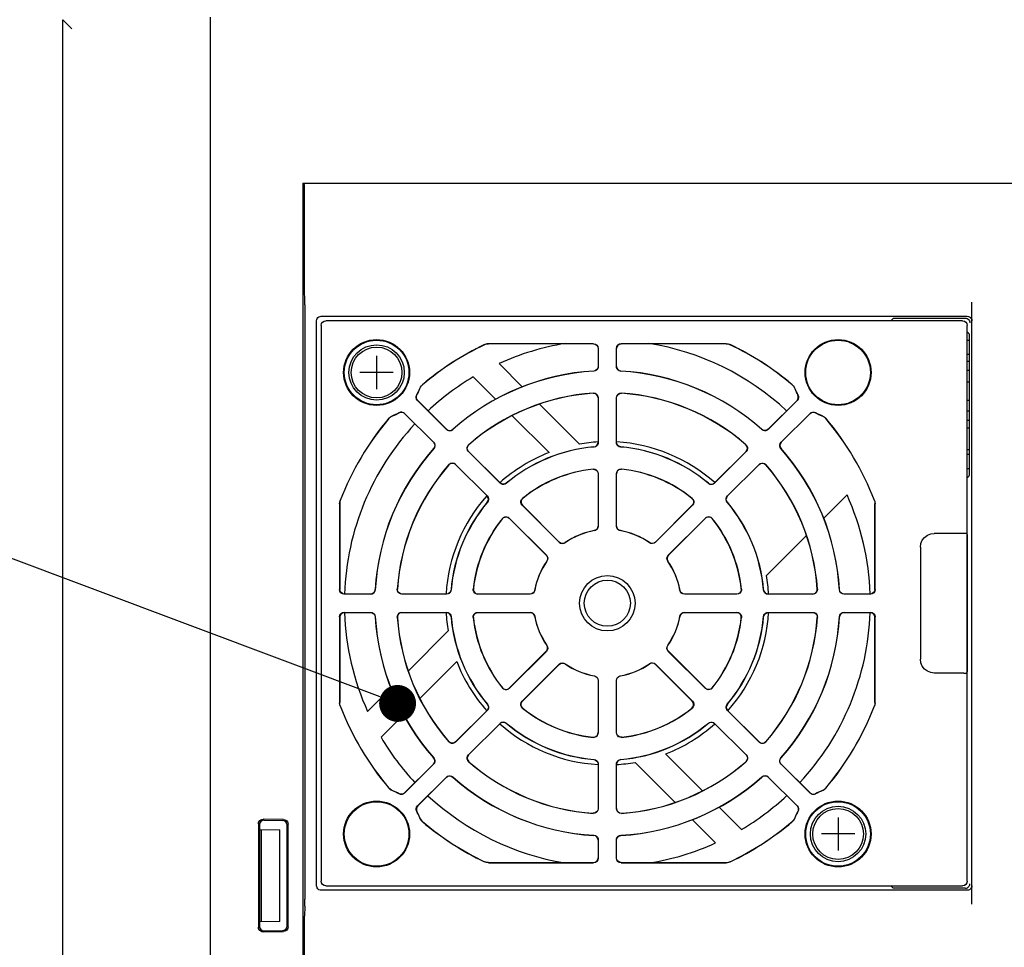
# Model space of a CAD drawing. Extents: x 0 to 1680, y 0 to 1188.
# Tile 30 of 31: x 1258 to 1365, y 1002 to 1103. Entities that reach past the tile are written whole.
import ezdxf

# ---------------------------------------------------------------- set-up
doc = ezdxf.new("R2010")
doc.units = 0
doc.header["$LTSCALE"] = 92.4
doc.layers.get('0').update_dxf_attribs({"linetype": 'CONTINUOUS'})
for name, color, linetype in [('ALL_AXIS', 7, 'CONTINUOUS'), ('ALL_CURVE', 7, 'CONTINUOUS'), ('ALL_FEATURES', 7, 'CONTINUOUS'), ('ALL_NOTE', 7, 'CONTINUOUS')]:
    doc.layers.add(name, color=color, linetype=linetype)

msp = doc.modelspace()

# ---------------------------------------------------------------- linework, layer by layer
at = {"color": 7, "linetype": 'CONTINUOUS'}
for p, q in [((1361.256, 1056.128), (1361, 1056.128)), ((1361.256, 1055.6), (1361, 1055.6))]:
    msp.add_line(p, q, dxfattribs=at)
at = {"layer": 'ALL_AXIS', "color": 7, "linetype": 'CONTINUOUS'}
for centre, radius in [((1297, 1064.5), 3), ((1297, 1064.5), 2.75), ((1347, 1014.5), 3), ((1347, 1014.5), 2.75)]:
    msp.add_circle(centre, radius, dxfattribs=at)
at = {"layer": 'ALL_CURVE', "color": 40, "linetype": 'CONTINUOUS'}
for p, q in [((1297, 1066.3), (1297, 1062.7)), ((1298.8, 1064.5), (1295.2, 1064.5)), ((1347, 1016.3), (1347, 1012.7)), ((1348.8, 1014.5), (1345.2, 1014.5))]:
    msp.add_line(p, q, dxfattribs=at)
at = {"layer": 'ALL_FEATURES', "color": 7, "linetype": 'CONTINUOUS'}
for p, q in [((1263, 990.2), (1263, 1102.721)), ((1263.551, 1102.163), (1263.983, 1101.738)), ((1279, 935.5), (1279, 1103.01)), ((1289, 1085), (1289, 955)), ((1289, 1085), (1289.178, 1084.822)), ((1289, 1085), (1397.5, 1085)), ((1289.195, 1083.822), (1289.194, 1084.251)), ((1289.196, 1073.886), (1289.195, 1083.822)), ((1289.199, 1073.396), (1289.196, 1073.886)), ((1289.214, 1072.304), (1289.199, 1073.396)), ((1289.217, 1071.814), (1289.214, 1072.304)), ((1289.217, 1071.814), (1289.217, 1007.447)), ((1361.5, 1006.9), (1361.5, 1072.1)), ((1290.5, 1008.9), (1290.5, 1070.1)), ((1291, 1070.6), (1361, 1070.6)), ((1360.5, 1070.1), (1291.5, 1070.1)), ((1352.983, 1070.366), (1352.717, 1070.1)), ((1353.553, 1070.381), (1353.983, 1070.383)), ((1353.983, 1070.383), (1360.783, 1070.383)), ((1291, 1069.6), (1291, 1009.4)), ((1361, 1009.4), (1361, 1069.6)), ((1361, 1068), (1361.256, 1068)), ((1361.256, 1053.556), (1361.256, 1068.444)), ((1320.514, 1067.614), (1309.129, 1067.614)), ((1320.5, 1067.6), (1309.132, 1067.6)), ((1321, 1067.1), (1321, 1065.156)), ((1321.014, 1067.114), (1321.014, 1065.143)), ((1322.986, 1065.143), (1322.986, 1067.114)), ((1323, 1065.156), (1323, 1067.1)), ((1334.871, 1067.614), (1323.486, 1067.614)), ((1334.868, 1067.6), (1323.5, 1067.6)), ((1361, 1066.5), (1361.256, 1066.5)), ((1310.268, 1065.473), (1312.825, 1062.915)), ((1361.256, 1065.7), (1361, 1065.7)), ((1309.931, 1061.567), (1307.476, 1064.022)), ((1361.256, 1064.7), (1361, 1064.7)), ((1361, 1063.5), (1361.256, 1063.5)), ((1321, 1061.75), (1321, 1056.936)), ((1321.014, 1061.765), (1321.014, 1056.923)), ((1322.986, 1056.923), (1322.986, 1061.765)), ((1323, 1056.936), (1323, 1061.75)), ((1304.565, 1058.33), (1301.431, 1061.463)), ((1304.565, 1058.349), (1301.449, 1061.465)), ((1314.656, 1061.085), (1319, 1056.741)), ((1342.551, 1061.465), (1339.435, 1058.349)), ((1342.569, 1061.463), (1339.435, 1058.33)), ((1361, 1061.5), (1361.256, 1061.5)), ((1300.035, 1060.051), (1303.151, 1056.935)), ((1300.037, 1060.069), (1303.17, 1056.935)), ((1315.68, 1055.819), (1311.684, 1059.814)), ((1340.83, 1056.935), (1343.963, 1060.069)), ((1340.849, 1056.935), (1343.965, 1060.051)), ((1361.256, 1060.3), (1361, 1060.3)), ((1361.256, 1059.3), (1361, 1059.3)), ((1361, 1058.5), (1361.256, 1058.5)), ((1310.378, 1052.517), (1306.954, 1055.941)), ((1310.378, 1052.536), (1306.974, 1055.94)), ((1337.046, 1055.941), (1333.622, 1052.517)), ((1337.026, 1055.94), (1333.622, 1052.536)), ((1305.559, 1054.546), (1308.983, 1051.122)), ((1305.56, 1054.526), (1308.964, 1051.122)), ((1335.017, 1051.122), (1338.441, 1054.546)), ((1335.036, 1051.122), (1338.44, 1054.526)), ((1361, 1054.1), (1361.256, 1054.1)), ((1321, 1053.52), (1321, 1047.867)), ((1321.014, 1053.536), (1321.014, 1047.855)), ((1322.986, 1047.855), (1322.986, 1053.536)), ((1323, 1047.867), (1323, 1053.52)), ((1347.973, 1051.232), (1345.415, 1048.675)), ((1292.986, 1050.273), (1292.986, 1040.986)), ((1293, 1050.27), (1293, 1041)), ((1316.789, 1046.105), (1312.773, 1050.122)), ((1316.791, 1046.123), (1312.793, 1050.121)), ((1331.207, 1050.121), (1327.209, 1046.123)), ((1331.227, 1050.122), (1327.211, 1046.105)), ((1351, 1041), (1351, 1050.27)), ((1351.014, 1040.986), (1351.014, 1050.273)), ((1311.378, 1048.727), (1315.395, 1044.711)), ((1328.605, 1044.711), (1332.622, 1048.727)), ((1311.379, 1048.707), (1315.377, 1044.709)), ((1328.623, 1044.709), (1332.621, 1048.707)), ((1343.585, 1046.844), (1339.241, 1042.5)), ((1360.921, 1047.061), (1360.965, 1047.017)), ((1355.93, 1045.57), (1355.93, 1033.43)), ((1360.98, 1046.567), (1360.982, 1046.21)), ((1360.982, 1046.21), (1360.983, 1032.983)), ((1296.357, 1040.486), (1293.486, 1040.486)), ((1296.344, 1040.5), (1293.5, 1040.5)), ((1304.577, 1040.486), (1299.735, 1040.486)), ((1304.564, 1040.5), (1299.75, 1040.5)), ((1313.645, 1040.486), (1307.964, 1040.486)), ((1313.633, 1040.5), (1307.98, 1040.5)), ((1336.036, 1040.486), (1330.355, 1040.486)), ((1336.02, 1040.5), (1330.367, 1040.5)), ((1344.265, 1040.486), (1339.423, 1040.486)), ((1344.25, 1040.5), (1339.436, 1040.5)), ((1350.514, 1040.486), (1347.643, 1040.486)), ((1350.5, 1040.5), (1347.656, 1040.5)), ((1293.486, 1038.514), (1296.357, 1038.514)), ((1293.5, 1038.5), (1296.344, 1038.5)), ((1299.735, 1038.514), (1304.577, 1038.514)), ((1299.75, 1038.5), (1304.564, 1038.5)), ((1307.964, 1038.514), (1313.645, 1038.514)), ((1307.98, 1038.5), (1313.633, 1038.5)), ((1330.355, 1038.514), (1336.036, 1038.514)), ((1330.367, 1038.5), (1336.02, 1038.5)), ((1339.423, 1038.514), (1344.265, 1038.514)), ((1339.436, 1038.5), (1344.25, 1038.5)), ((1347.643, 1038.514), (1350.514, 1038.514)), ((1347.656, 1038.5), (1350.5, 1038.5)), ((1292.986, 1038.014), (1292.986, 1028.727)), ((1293, 1038), (1293, 1028.73)), ((1351, 1028.73), (1351, 1038)), ((1351.014, 1028.727), (1351.014, 1038.014)), ((1300.415, 1032.156), (1304.759, 1036.5)), ((1315.395, 1034.289), (1311.378, 1030.273)), ((1315.377, 1034.291), (1311.379, 1030.293)), ((1332.622, 1030.273), (1328.605, 1034.289)), ((1332.621, 1030.293), (1328.623, 1034.291)), ((1305.681, 1033.18), (1301.686, 1029.184)), ((1312.773, 1028.878), (1316.789, 1032.895)), ((1312.793, 1028.879), (1316.791, 1032.877)), ((1327.209, 1032.877), (1331.207, 1028.879)), ((1327.211, 1032.895), (1331.227, 1028.878)), ((1360.611, 1031.931), (1357.43, 1031.93)), ((1360.921, 1031.939), (1360.965, 1031.983)), ((1321, 1031.133), (1321, 1025.48)), ((1321.014, 1031.145), (1321.014, 1025.464)), ((1322.986, 1025.464), (1322.986, 1031.145)), ((1323, 1025.48), (1323, 1031.133)), ((1296.027, 1027.768), (1298.585, 1030.325)), ((1299.933, 1027.431), (1297.478, 1024.977)), ((1308.983, 1027.878), (1305.559, 1024.454)), ((1308.964, 1027.878), (1305.56, 1024.474)), ((1338.441, 1024.454), (1335.017, 1027.878)), ((1338.44, 1024.474), (1335.036, 1027.878)), ((1306.954, 1023.059), (1310.378, 1026.483)), ((1306.974, 1023.06), (1310.378, 1026.464)), ((1333.622, 1026.483), (1337.046, 1023.059)), ((1333.622, 1026.464), (1337.026, 1023.06)), ((1328.32, 1023.181), (1332.316, 1019.186)), ((1303.151, 1022.065), (1300.035, 1018.949)), ((1303.17, 1022.065), (1300.037, 1018.931)), ((1321, 1022.064), (1321, 1017.25)), ((1321.014, 1022.077), (1321.014, 1017.235)), ((1322.986, 1017.235), (1322.986, 1022.077)), ((1323, 1017.25), (1323, 1022.064)), ((1329.344, 1017.915), (1325, 1022.259)), ((1343.963, 1018.931), (1340.83, 1022.065)), ((1343.965, 1018.949), (1340.849, 1022.065)), ((1301.431, 1017.537), (1304.565, 1020.67)), ((1301.449, 1017.535), (1304.565, 1020.651)), ((1339.435, 1020.67), (1342.569, 1017.537)), ((1339.435, 1020.651), (1342.551, 1017.535)), ((1334.069, 1017.433), (1336.524, 1014.978)), ((1286.919, 1016.063), (1284.701, 1016.099)), ((1284.807, 1015.991), (1286.811, 1015.956)), ((1333.732, 1013.527), (1331.175, 1016.085)), ((1284.195, 1015.601), (1284.195, 1004.399)), ((1284.3, 1015.494), (1284.3, 1004.506)), ((1284.3, 1015.003), (1286.5, 1014.965)), ((1284.5, 1015), (1284.5, 1005)), ((1286.5, 1005.035), (1286.5, 1014.965)), ((1287.3, 1004.544), (1287.3, 1015.456)), ((1287.41, 1004.435), (1287.41, 1015.565)), ((1321, 1013.844), (1321, 1011.9)), ((1321.014, 1013.857), (1321.014, 1011.886)), ((1322.986, 1011.886), (1322.986, 1013.857)), ((1323, 1011.9), (1323, 1013.844)), ((1309.132, 1011.4), (1320.5, 1011.4)), ((1323.5, 1011.4), (1334.868, 1011.4)), ((1309.129, 1011.386), (1320.514, 1011.386)), ((1323.486, 1011.386), (1334.871, 1011.386)), ((1361, 1008.4), (1291, 1008.4)), ((1291.5, 1008.9), (1360.5, 1008.9)), ((1352.983, 1008.634), (1352.717, 1008.9)), ((1289.214, 1006.696), (1289.199, 1005.604)), ((1286.5, 1005.035), (1284.3, 1004.997)), ((1289.196, 1005.114), (1289.199, 1005.604)), ((1284.701, 1003.901), (1286.919, 1003.937)), ((1284.807, 1004.009), (1286.809, 1004.044))]:
    msp.add_line(p, q, dxfattribs=at)
for points in [[(1263, 1102.721), (1263.024, 1102.694), (1263.086, 1102.629), (1263.178, 1102.536), (1263.289, 1102.424), (1263.551, 1102.163)], [(1289.194, 1084.251), (1289.192, 1084.44), (1289.189, 1084.597), (1289.186, 1084.717), (1289.182, 1084.793), (1289.178, 1084.822)], [(1290.5, 1070.1), (1290.517, 1070.229), (1290.567, 1070.35), (1290.646, 1070.454), (1290.75, 1070.533), (1290.871, 1070.583), (1291, 1070.6)], [(1291, 1069.6), (1291.038, 1069.791), (1291.146, 1069.954), (1291.309, 1070.062), (1291.5, 1070.1)], [(1352.983, 1070.366), (1353.011, 1070.369), (1353.087, 1070.373), (1353.207, 1070.376), (1353.365, 1070.379), (1353.553, 1070.381)], [(1360.5, 1070.1), (1360.691, 1070.062), (1360.854, 1069.954), (1360.962, 1069.791), (1361, 1069.6)], [(1360.783, 1070.383), (1360.89, 1070.371), (1360.993, 1070.337), (1361.09, 1070.28), (1361.176, 1070.199), (1361.242, 1070.096), (1361.283, 1069.973)], [(1361, 1070.6), (1361.129, 1070.583), (1361.25, 1070.533), (1361.354, 1070.454), (1361.433, 1070.35), (1361.483, 1070.229), (1361.5, 1070.1)], [(1361.283, 1069.973), (1361.287, 1069.946), (1361.29, 1069.919), (1361.291, 1069.891)], [(1361.256, 1068.444), (1361.239, 1068.573), (1361.189, 1068.694), (1361.11, 1068.797), (1361.006, 1068.877), (1361, 1068.879)], [(1308.7, 1067.517), (1308.909, 1067.589), (1309.129, 1067.614)], [(1309.132, 1067.6), (1308.985, 1067.589), (1308.841, 1067.557), (1308.703, 1067.503)], [(1320.5, 1067.6), (1320.691, 1067.562), (1320.854, 1067.454), (1320.962, 1067.291), (1321, 1067.1)], [(1320.514, 1067.614), (1320.705, 1067.576), (1320.868, 1067.468), (1320.976, 1067.305), (1321.014, 1067.114)], [(1322.986, 1067.114), (1323.024, 1067.305), (1323.132, 1067.468), (1323.295, 1067.576), (1323.486, 1067.614)], [(1323.5, 1067.6), (1323.309, 1067.562), (1323.146, 1067.454), (1323.038, 1067.291), (1323, 1067.1)], [(1334.868, 1067.6), (1335.015, 1067.589), (1335.159, 1067.557), (1335.297, 1067.503)], [(1334.871, 1067.614), (1335.091, 1067.59), (1335.3, 1067.517)], [(1321, 1065.156), (1320.965, 1064.972), (1320.864, 1064.813), (1320.711, 1064.703), (1320.529, 1064.657)], [(1321.014, 1065.143), (1320.991, 1064.994), (1320.925, 1064.858), (1320.822, 1064.749), (1320.691, 1064.675), (1320.543, 1064.644)], [(1323.457, 1064.644), (1323.309, 1064.675), (1323.178, 1064.749), (1323.075, 1064.858), (1323.009, 1064.994), (1322.986, 1065.143)], [(1323, 1065.156), (1323.035, 1064.972), (1323.136, 1064.813), (1323.289, 1064.703), (1323.471, 1064.657)], [(1301.672, 1062.758), (1301.791, 1062.984), (1301.963, 1063.172)], [(1301.684, 1062.751), (1301.757, 1062.904), (1301.855, 1063.044), (1301.975, 1063.164)], [(1342.025, 1063.164), (1342.145, 1063.044), (1342.243, 1062.904), (1342.316, 1062.751)], [(1342.037, 1063.172), (1342.209, 1062.984), (1342.328, 1062.758)], [(1301.431, 1061.463), (1301.337, 1061.594), (1301.29, 1061.748), (1301.294, 1061.909), (1301.349, 1062.061)], [(1301.449, 1061.465), (1301.355, 1061.596), (1301.307, 1061.75), (1301.311, 1061.911), (1301.366, 1062.063)], [(1321, 1061.75), (1320.959, 1061.949), (1320.841, 1062.115), (1320.668, 1062.221), (1320.466, 1062.248)], [(1320.481, 1062.263), (1320.643, 1062.248), (1320.792, 1062.18), (1320.91, 1062.069), (1320.987, 1061.925), (1321.014, 1061.765)], [(1322.986, 1061.765), (1323.013, 1061.925), (1323.09, 1062.069), (1323.208, 1062.18), (1323.357, 1062.248), (1323.519, 1062.263)], [(1323, 1061.75), (1323.041, 1061.949), (1323.159, 1062.115), (1323.332, 1062.221), (1323.534, 1062.248)], [(1342.551, 1061.465), (1342.645, 1061.596), (1342.693, 1061.75), (1342.689, 1061.911), (1342.634, 1062.063)], [(1342.651, 1062.061), (1342.706, 1061.909), (1342.71, 1061.748), (1342.663, 1061.594), (1342.569, 1061.463)], [(1298.328, 1059.537), (1298.516, 1059.709), (1298.742, 1059.828)], [(1298.749, 1059.816), (1298.596, 1059.743), (1298.456, 1059.645), (1298.336, 1059.525)], [(1300.035, 1060.051), (1299.904, 1060.145), (1299.75, 1060.193), (1299.589, 1060.189), (1299.437, 1060.134)], [(1299.439, 1060.151), (1299.591, 1060.206), (1299.752, 1060.21), (1299.906, 1060.163), (1300.037, 1060.069)], [(1343.963, 1060.069), (1344.094, 1060.163), (1344.248, 1060.21), (1344.409, 1060.206), (1344.561, 1060.151)], [(1343.965, 1060.051), (1344.096, 1060.145), (1344.25, 1060.193), (1344.411, 1060.189), (1344.563, 1060.134)], [(1345.664, 1059.525), (1345.544, 1059.645), (1345.404, 1059.743), (1345.251, 1059.816)], [(1345.258, 1059.828), (1345.484, 1059.709), (1345.672, 1059.537)], [(1304.565, 1058.349), (1304.721, 1058.243), (1304.904, 1058.202), (1305.09, 1058.232), (1305.251, 1058.329)], [(1305.251, 1058.31), (1305.124, 1058.228), (1304.979, 1058.187), (1304.829, 1058.191), (1304.686, 1058.24), (1304.565, 1058.33)], [(1339.435, 1058.349), (1339.279, 1058.243), (1339.096, 1058.202), (1338.91, 1058.232), (1338.749, 1058.329)], [(1339.435, 1058.33), (1339.314, 1058.24), (1339.171, 1058.191), (1339.021, 1058.187), (1338.876, 1058.228), (1338.749, 1058.31)], [(1303.151, 1056.935), (1303.257, 1056.779), (1303.298, 1056.596), (1303.268, 1056.41), (1303.171, 1056.249)], [(1303.17, 1056.935), (1303.26, 1056.814), (1303.309, 1056.671), (1303.313, 1056.521), (1303.272, 1056.376), (1303.19, 1056.249)], [(1306.954, 1055.941), (1306.858, 1056.075), (1306.811, 1056.233), (1306.818, 1056.396), (1306.876, 1056.546), (1306.978, 1056.67)], [(1306.974, 1055.94), (1306.863, 1056.11), (1306.828, 1056.31), (1306.876, 1056.508), (1306.999, 1056.67)], [(1320.543, 1056.437), (1320.721, 1056.487), (1320.868, 1056.598), (1320.966, 1056.754), (1321, 1056.936)], [(1321.014, 1056.923), (1320.992, 1056.776), (1320.928, 1056.643), (1320.828, 1056.534), (1320.701, 1056.459), (1320.557, 1056.425)], [(1323.443, 1056.425), (1323.299, 1056.459), (1323.172, 1056.534), (1323.072, 1056.643), (1323.008, 1056.776), (1322.986, 1056.923)], [(1323.457, 1056.437), (1323.279, 1056.487), (1323.132, 1056.598), (1323.034, 1056.754), (1323, 1056.936)], [(1337.026, 1055.94), (1337.137, 1056.11), (1337.172, 1056.31), (1337.124, 1056.508), (1337.001, 1056.67)], [(1337.022, 1056.67), (1337.124, 1056.546), (1337.182, 1056.396), (1337.189, 1056.233), (1337.142, 1056.075), (1337.046, 1055.941)], [(1340.81, 1056.249), (1340.728, 1056.376), (1340.687, 1056.521), (1340.691, 1056.671), (1340.74, 1056.814), (1340.83, 1056.935)], [(1340.849, 1056.935), (1340.743, 1056.779), (1340.702, 1056.596), (1340.732, 1056.41), (1340.829, 1056.249)], [(1304.83, 1054.522), (1304.954, 1054.624), (1305.104, 1054.682), (1305.267, 1054.689), (1305.425, 1054.642), (1305.559, 1054.546)], [(1305.56, 1054.526), (1305.39, 1054.637), (1305.19, 1054.672), (1304.992, 1054.624), (1304.83, 1054.501)], [(1338.44, 1054.526), (1338.61, 1054.637), (1338.81, 1054.672), (1339.008, 1054.624), (1339.17, 1054.501)], [(1338.441, 1054.546), (1338.575, 1054.642), (1338.733, 1054.689), (1338.896, 1054.682), (1339.046, 1054.624), (1339.17, 1054.522)], [(1320.447, 1054.017), (1320.613, 1054.007), (1320.768, 1053.942), (1320.891, 1053.832), (1320.972, 1053.684), (1321, 1053.52)], [(1320.461, 1054.033), (1320.628, 1054.022), (1320.782, 1053.958), (1320.905, 1053.847), (1320.986, 1053.7), (1321.014, 1053.536)], [(1322.986, 1053.536), (1323.014, 1053.7), (1323.095, 1053.847), (1323.218, 1053.958), (1323.372, 1054.022), (1323.539, 1054.033)], [(1323.553, 1054.017), (1323.387, 1054.007), (1323.232, 1053.942), (1323.109, 1053.832), (1323.028, 1053.684), (1323, 1053.52)], [(1361, 1053.121), (1361.006, 1053.123), (1361.11, 1053.203), (1361.189, 1053.306), (1361.239, 1053.427), (1361.256, 1053.556)], [(1311.054, 1052.507), (1310.893, 1052.416), (1310.71, 1052.39), (1310.531, 1052.432), (1310.378, 1052.536)], [(1311.053, 1052.488), (1310.927, 1052.411), (1310.784, 1052.373), (1310.636, 1052.38), (1310.497, 1052.429), (1310.378, 1052.517)], [(1332.946, 1052.507), (1333.107, 1052.416), (1333.29, 1052.39), (1333.469, 1052.432), (1333.622, 1052.536)], [(1333.622, 1052.517), (1333.503, 1052.429), (1333.364, 1052.38), (1333.216, 1052.373), (1333.073, 1052.411), (1332.947, 1052.488)], [(1308.993, 1050.446), (1309.084, 1050.607), (1309.11, 1050.79), (1309.068, 1050.969), (1308.964, 1051.122)], [(1308.983, 1051.122), (1309.071, 1051.003), (1309.12, 1050.864), (1309.127, 1050.716), (1309.089, 1050.573), (1309.012, 1050.447)], [(1312.773, 1050.122), (1312.675, 1050.26), (1312.629, 1050.423), (1312.639, 1050.589), (1312.702, 1050.741), (1312.812, 1050.864)], [(1312.833, 1050.863), (1312.723, 1050.739), (1312.659, 1050.583), (1312.65, 1050.418), (1312.697, 1050.256), (1312.793, 1050.121)], [(1331.167, 1050.863), (1331.277, 1050.739), (1331.341, 1050.583), (1331.35, 1050.418), (1331.303, 1050.256), (1331.207, 1050.121)], [(1331.188, 1050.864), (1331.298, 1050.741), (1331.361, 1050.589), (1331.371, 1050.423), (1331.325, 1050.26), (1331.227, 1050.122)], [(1334.988, 1050.447), (1334.911, 1050.573), (1334.873, 1050.716), (1334.88, 1050.864), (1334.929, 1051.003), (1335.017, 1051.122)], [(1335.007, 1050.446), (1334.916, 1050.607), (1334.89, 1050.79), (1334.932, 1050.969), (1335.036, 1051.122)], [(1292.986, 1050.273), (1293.003, 1050.455), (1293.053, 1050.632)], [(1293.067, 1050.629), (1293.03, 1050.513), (1293.007, 1050.392), (1293, 1050.27)], [(1350.933, 1050.629), (1350.97, 1050.513), (1350.993, 1050.392), (1351, 1050.27)], [(1350.947, 1050.632), (1350.997, 1050.455), (1351.014, 1050.273)], [(1310.636, 1048.688), (1310.759, 1048.798), (1310.911, 1048.861), (1311.077, 1048.871), (1311.24, 1048.825), (1311.378, 1048.727)], [(1310.637, 1048.667), (1310.761, 1048.777), (1310.917, 1048.841), (1311.082, 1048.85), (1311.244, 1048.803), (1311.379, 1048.707)], [(1333.363, 1048.667), (1333.239, 1048.777), (1333.083, 1048.841), (1332.918, 1048.85), (1332.756, 1048.803), (1332.621, 1048.707)], [(1332.622, 1048.727), (1332.76, 1048.825), (1332.923, 1048.871), (1333.089, 1048.861), (1333.241, 1048.798), (1333.364, 1048.688)], [(1320.588, 1047.374), (1320.751, 1047.434), (1320.884, 1047.546), (1320.97, 1047.696), (1321, 1047.867)], [(1321.014, 1047.855), (1320.984, 1047.684), (1320.897, 1047.534), (1320.765, 1047.422), (1320.602, 1047.363)], [(1323.398, 1047.363), (1323.235, 1047.422), (1323.103, 1047.534), (1323.016, 1047.684), (1322.986, 1047.855)], [(1323, 1047.867), (1323.03, 1047.696), (1323.116, 1047.546), (1323.249, 1047.434), (1323.412, 1047.374)], [(1355.93, 1045.57), (1355.981, 1045.958), (1356.131, 1046.32), (1356.369, 1046.631), (1356.68, 1046.869), (1357.042, 1047.019), (1357.43, 1047.07)], [(1360.921, 1047.061), (1360.881, 1047.065), (1360.772, 1047.067), (1360.611, 1047.069), (1357.43, 1047.07)], [(1360.965, 1047.017), (1360.969, 1046.995), (1360.972, 1046.936), (1360.975, 1046.843), (1360.978, 1046.718), (1360.98, 1046.567)], [(1317.429, 1046.049), (1317.272, 1045.975), (1317.099, 1045.96), (1316.931, 1046.006), (1316.789, 1046.105)], [(1316.791, 1046.123), (1316.933, 1046.024), (1317.1, 1045.979), (1317.273, 1045.993), (1317.43, 1046.066)], [(1327.209, 1046.123), (1327.067, 1046.024), (1326.9, 1045.979), (1326.727, 1045.993), (1326.57, 1046.066)], [(1327.211, 1046.105), (1327.069, 1046.006), (1326.901, 1045.96), (1326.728, 1045.975), (1326.571, 1046.049)], [(1315.377, 1044.709), (1315.476, 1044.567), (1315.521, 1044.4), (1315.507, 1044.227), (1315.434, 1044.07)], [(1315.395, 1044.711), (1315.494, 1044.569), (1315.54, 1044.401), (1315.525, 1044.228), (1315.451, 1044.071)], [(1328.549, 1044.071), (1328.475, 1044.228), (1328.46, 1044.401), (1328.506, 1044.569), (1328.605, 1044.711)], [(1328.623, 1044.709), (1328.524, 1044.567), (1328.479, 1044.4), (1328.493, 1044.227), (1328.566, 1044.07)], [(1293.486, 1040.486), (1293.295, 1040.524), (1293.132, 1040.632), (1293.024, 1040.795), (1292.986, 1040.986)], [(1293.5, 1040.5), (1293.309, 1040.538), (1293.146, 1040.646), (1293.038, 1040.809), (1293, 1041)], [(1296.344, 1040.5), (1296.528, 1040.535), (1296.687, 1040.636), (1296.797, 1040.789), (1296.843, 1040.971)], [(1296.856, 1040.957), (1296.825, 1040.809), (1296.751, 1040.678), (1296.642, 1040.575), (1296.506, 1040.509), (1296.357, 1040.486)], [(1299.735, 1040.486), (1299.575, 1040.513), (1299.431, 1040.59), (1299.32, 1040.708), (1299.252, 1040.857), (1299.237, 1041.019)], [(1299.75, 1040.5), (1299.551, 1040.541), (1299.385, 1040.659), (1299.279, 1040.832), (1299.252, 1041.034)], [(1305.063, 1040.957), (1305.013, 1040.779), (1304.902, 1040.632), (1304.746, 1040.534), (1304.564, 1040.5)], [(1305.075, 1040.943), (1305.041, 1040.799), (1304.966, 1040.672), (1304.857, 1040.572), (1304.724, 1040.508), (1304.577, 1040.486)], [(1307.964, 1040.486), (1307.8, 1040.514), (1307.653, 1040.595), (1307.542, 1040.718), (1307.478, 1040.872), (1307.467, 1041.039)], [(1307.483, 1041.053), (1307.493, 1040.887), (1307.558, 1040.732), (1307.668, 1040.609), (1307.816, 1040.528), (1307.98, 1040.5)], [(1314.126, 1040.912), (1314.066, 1040.749), (1313.954, 1040.616), (1313.804, 1040.53), (1313.633, 1040.5)], [(1314.137, 1040.898), (1314.078, 1040.735), (1313.966, 1040.603), (1313.816, 1040.516), (1313.645, 1040.486)], [(1330.355, 1040.486), (1330.184, 1040.516), (1330.034, 1040.603), (1329.922, 1040.735), (1329.863, 1040.898)], [(1330.367, 1040.5), (1330.196, 1040.53), (1330.046, 1040.616), (1329.934, 1040.749), (1329.874, 1040.912)], [(1336.517, 1041.053), (1336.507, 1040.887), (1336.442, 1040.732), (1336.332, 1040.609), (1336.184, 1040.528), (1336.02, 1040.5)], [(1336.533, 1041.039), (1336.522, 1040.872), (1336.458, 1040.718), (1336.347, 1040.595), (1336.2, 1040.514), (1336.036, 1040.486)], [(1339.423, 1040.486), (1339.276, 1040.508), (1339.143, 1040.572), (1339.034, 1040.672), (1338.959, 1040.799), (1338.925, 1040.943)], [(1338.937, 1040.957), (1338.987, 1040.779), (1339.098, 1040.632), (1339.254, 1040.534), (1339.436, 1040.5)], [(1344.25, 1040.5), (1344.449, 1040.541), (1344.615, 1040.659), (1344.721, 1040.832), (1344.748, 1041.034)], [(1344.763, 1041.019), (1344.748, 1040.857), (1344.68, 1040.708), (1344.569, 1040.59), (1344.425, 1040.513), (1344.265, 1040.486)], [(1347.643, 1040.486), (1347.494, 1040.509), (1347.358, 1040.575), (1347.249, 1040.678), (1347.175, 1040.809), (1347.144, 1040.957)], [(1347.656, 1040.5), (1347.472, 1040.535), (1347.313, 1040.636), (1347.203, 1040.789), (1347.157, 1040.971)], [(1351, 1041), (1350.962, 1040.809), (1350.854, 1040.646), (1350.691, 1040.538), (1350.5, 1040.5)], [(1351.014, 1040.986), (1350.976, 1040.795), (1350.868, 1040.632), (1350.705, 1040.524), (1350.514, 1040.486)], [(1292.986, 1038.014), (1293.024, 1038.205), (1293.132, 1038.368), (1293.295, 1038.476), (1293.486, 1038.514)], [(1293.5, 1038.5), (1293.309, 1038.462), (1293.146, 1038.354), (1293.038, 1038.191), (1293, 1038)], [(1296.344, 1038.5), (1296.528, 1038.465), (1296.687, 1038.364), (1296.797, 1038.211), (1296.843, 1038.029)], [(1296.357, 1038.514), (1296.506, 1038.491), (1296.642, 1038.425), (1296.751, 1038.322), (1296.825, 1038.191), (1296.856, 1038.043)], [(1299.237, 1037.981), (1299.252, 1038.143), (1299.32, 1038.292), (1299.431, 1038.41), (1299.575, 1038.487), (1299.735, 1038.514)], [(1299.75, 1038.5), (1299.551, 1038.459), (1299.385, 1038.341), (1299.279, 1038.168), (1299.252, 1037.966)], [(1305.063, 1038.043), (1305.013, 1038.221), (1304.902, 1038.368), (1304.746, 1038.466), (1304.564, 1038.5)], [(1304.577, 1038.514), (1304.724, 1038.492), (1304.857, 1038.428), (1304.966, 1038.328), (1305.041, 1038.201), (1305.075, 1038.057)], [(1307.467, 1037.961), (1307.478, 1038.128), (1307.542, 1038.282), (1307.653, 1038.405), (1307.8, 1038.486), (1307.964, 1038.514)], [(1307.483, 1037.947), (1307.493, 1038.113), (1307.558, 1038.268), (1307.668, 1038.391), (1307.816, 1038.472), (1307.98, 1038.5)], [(1314.126, 1038.088), (1314.066, 1038.251), (1313.954, 1038.384), (1313.804, 1038.47), (1313.633, 1038.5)], [(1313.645, 1038.514), (1313.816, 1038.484), (1313.966, 1038.397), (1314.078, 1038.265), (1314.137, 1038.102)], [(1329.863, 1038.102), (1329.922, 1038.265), (1330.034, 1038.397), (1330.184, 1038.484), (1330.355, 1038.514)], [(1330.367, 1038.5), (1330.196, 1038.47), (1330.046, 1038.384), (1329.934, 1038.251), (1329.874, 1038.088)], [(1336.517, 1037.947), (1336.507, 1038.113), (1336.442, 1038.268), (1336.332, 1038.391), (1336.184, 1038.472), (1336.02, 1038.5)], [(1336.036, 1038.514), (1336.2, 1038.486), (1336.347, 1038.405), (1336.458, 1038.282), (1336.522, 1038.128), (1336.533, 1037.961)], [(1338.925, 1038.057), (1338.959, 1038.201), (1339.034, 1038.328), (1339.143, 1038.428), (1339.276, 1038.492), (1339.423, 1038.514)], [(1338.937, 1038.043), (1338.987, 1038.221), (1339.098, 1038.368), (1339.254, 1038.466), (1339.436, 1038.5)], [(1344.25, 1038.5), (1344.449, 1038.459), (1344.615, 1038.341), (1344.721, 1038.168), (1344.748, 1037.966)], [(1344.265, 1038.514), (1344.425, 1038.487), (1344.569, 1038.41), (1344.68, 1038.292), (1344.748, 1038.143), (1344.763, 1037.981)], [(1347.144, 1038.043), (1347.175, 1038.191), (1347.249, 1038.322), (1347.358, 1038.425), (1347.494, 1038.491), (1347.643, 1038.514)], [(1347.656, 1038.5), (1347.472, 1038.465), (1347.313, 1038.364), (1347.203, 1038.211), (1347.157, 1038.029)], [(1351, 1038), (1350.962, 1038.191), (1350.854, 1038.354), (1350.691, 1038.462), (1350.5, 1038.5)], [(1350.514, 1038.514), (1350.705, 1038.476), (1350.868, 1038.368), (1350.976, 1038.205), (1351.014, 1038.014)], [(1315.377, 1034.291), (1315.476, 1034.433), (1315.521, 1034.6), (1315.507, 1034.773), (1315.434, 1034.93)], [(1315.451, 1034.929), (1315.525, 1034.771), (1315.539, 1034.597), (1315.494, 1034.43), (1315.395, 1034.289)], [(1328.605, 1034.289), (1328.506, 1034.43), (1328.461, 1034.597), (1328.475, 1034.771), (1328.549, 1034.929)], [(1328.623, 1034.291), (1328.524, 1034.433), (1328.479, 1034.6), (1328.493, 1034.773), (1328.566, 1034.93)], [(1316.789, 1032.895), (1316.93, 1032.994), (1317.097, 1033.039), (1317.271, 1033.025), (1317.429, 1032.951)], [(1316.791, 1032.877), (1316.933, 1032.976), (1317.1, 1033.021), (1317.273, 1033.007), (1317.43, 1032.934)], [(1327.209, 1032.877), (1327.067, 1032.976), (1326.9, 1033.021), (1326.727, 1033.007), (1326.57, 1032.934)], [(1326.571, 1032.951), (1326.729, 1033.025), (1326.903, 1033.039), (1327.07, 1032.994), (1327.211, 1032.895)], [(1357.43, 1031.93), (1357.042, 1031.981), (1356.68, 1032.131), (1356.369, 1032.369), (1356.131, 1032.68), (1355.981, 1033.042), (1355.93, 1033.43)], [(1360.983, 1032.983), (1360.981, 1032.604), (1360.98, 1032.433), (1360.978, 1032.282), (1360.975, 1032.157), (1360.972, 1032.064), (1360.969, 1032.005), (1360.965, 1031.983)], [(1360.611, 1031.931), (1360.772, 1031.933), (1360.881, 1031.935), (1360.921, 1031.939)], [(1320.588, 1031.626), (1320.751, 1031.566), (1320.884, 1031.454), (1320.97, 1031.304), (1321, 1031.133)], [(1320.602, 1031.637), (1320.765, 1031.578), (1320.897, 1031.466), (1320.984, 1031.316), (1321.014, 1031.145)], [(1322.986, 1031.145), (1323.016, 1031.316), (1323.103, 1031.466), (1323.235, 1031.578), (1323.398, 1031.637)], [(1323, 1031.133), (1323.03, 1031.304), (1323.116, 1031.454), (1323.249, 1031.566), (1323.412, 1031.626)], [(1311.378, 1030.273), (1311.242, 1030.176), (1311.082, 1030.129), (1310.915, 1030.138), (1310.761, 1030.201), (1310.636, 1030.312)], [(1310.637, 1030.333), (1310.761, 1030.223), (1310.917, 1030.159), (1311.082, 1030.15), (1311.244, 1030.197), (1311.379, 1030.293)], [(1333.363, 1030.333), (1333.239, 1030.223), (1333.083, 1030.159), (1332.918, 1030.15), (1332.756, 1030.197), (1332.621, 1030.293)], [(1333.364, 1030.312), (1333.239, 1030.201), (1333.085, 1030.138), (1332.918, 1030.129), (1332.758, 1030.176), (1332.622, 1030.273)], [(1293.053, 1028.368), (1293.003, 1028.545), (1292.986, 1028.727)], [(1293.067, 1028.371), (1293.03, 1028.487), (1293.007, 1028.608), (1293, 1028.73)], [(1308.993, 1028.554), (1309.084, 1028.393), (1309.11, 1028.21), (1309.068, 1028.031), (1308.964, 1027.878)], [(1309.012, 1028.553), (1309.09, 1028.426), (1309.127, 1028.283), (1309.12, 1028.135), (1309.071, 1027.996), (1308.983, 1027.878)], [(1312.812, 1028.136), (1312.701, 1028.261), (1312.638, 1028.415), (1312.629, 1028.582), (1312.676, 1028.742), (1312.773, 1028.878)], [(1312.833, 1028.137), (1312.723, 1028.261), (1312.659, 1028.417), (1312.65, 1028.582), (1312.697, 1028.744), (1312.793, 1028.879)], [(1331.167, 1028.137), (1331.277, 1028.261), (1331.341, 1028.417), (1331.35, 1028.582), (1331.303, 1028.744), (1331.207, 1028.879)], [(1331.227, 1028.878), (1331.324, 1028.742), (1331.371, 1028.582), (1331.362, 1028.415), (1331.299, 1028.261), (1331.188, 1028.136)], [(1335.017, 1027.878), (1334.93, 1027.995), (1334.88, 1028.133), (1334.873, 1028.281), (1334.91, 1028.426), (1334.988, 1028.553)], [(1335.007, 1028.554), (1334.916, 1028.393), (1334.89, 1028.21), (1334.932, 1028.031), (1335.036, 1027.878)], [(1351, 1028.73), (1350.993, 1028.608), (1350.97, 1028.487), (1350.933, 1028.371)], [(1351.014, 1028.727), (1350.997, 1028.544), (1350.947, 1028.368)], [(1310.378, 1026.483), (1310.495, 1026.57), (1310.633, 1026.62), (1310.781, 1026.627), (1310.926, 1026.59), (1311.053, 1026.512)], [(1311.054, 1026.493), (1310.893, 1026.584), (1310.71, 1026.61), (1310.531, 1026.568), (1310.378, 1026.464)], [(1332.946, 1026.493), (1333.107, 1026.584), (1333.29, 1026.61), (1333.469, 1026.568), (1333.622, 1026.464)], [(1332.947, 1026.512), (1333.074, 1026.59), (1333.219, 1026.627), (1333.367, 1026.62), (1333.505, 1026.57), (1333.622, 1026.483)], [(1320.447, 1024.983), (1320.613, 1024.993), (1320.768, 1025.058), (1320.891, 1025.168), (1320.972, 1025.316), (1321, 1025.48)], [(1321.014, 1025.464), (1320.986, 1025.3), (1320.905, 1025.153), (1320.782, 1025.042), (1320.628, 1024.978), (1320.461, 1024.967)], [(1323.539, 1024.967), (1323.372, 1024.978), (1323.218, 1025.042), (1323.095, 1025.153), (1323.014, 1025.3), (1322.986, 1025.464)], [(1323.553, 1024.983), (1323.387, 1024.993), (1323.232, 1025.058), (1323.109, 1025.168), (1323.028, 1025.316), (1323, 1025.48)], [(1305.56, 1024.474), (1305.39, 1024.363), (1305.19, 1024.328), (1304.992, 1024.376), (1304.83, 1024.499)], [(1305.559, 1024.454), (1305.427, 1024.359), (1305.271, 1024.312), (1305.108, 1024.317), (1304.956, 1024.375), (1304.83, 1024.478)], [(1338.44, 1024.474), (1338.61, 1024.363), (1338.81, 1024.328), (1339.008, 1024.376), (1339.17, 1024.499)], [(1339.17, 1024.478), (1339.044, 1024.375), (1338.892, 1024.317), (1338.729, 1024.312), (1338.573, 1024.359), (1338.441, 1024.454)], [(1303.151, 1022.065), (1303.257, 1022.221), (1303.298, 1022.404), (1303.268, 1022.59), (1303.171, 1022.751)], [(1303.19, 1022.751), (1303.273, 1022.624), (1303.313, 1022.479), (1303.309, 1022.328), (1303.259, 1022.186), (1303.17, 1022.065)], [(1306.978, 1022.33), (1306.875, 1022.456), (1306.817, 1022.608), (1306.812, 1022.771), (1306.859, 1022.927), (1306.954, 1023.059)], [(1306.974, 1023.06), (1306.863, 1022.89), (1306.828, 1022.69), (1306.876, 1022.492), (1306.999, 1022.33)], [(1320.543, 1022.563), (1320.721, 1022.513), (1320.868, 1022.402), (1320.966, 1022.246), (1321, 1022.064)], [(1320.557, 1022.575), (1320.701, 1022.541), (1320.828, 1022.466), (1320.928, 1022.357), (1320.992, 1022.224), (1321.014, 1022.077)], [(1322.986, 1022.077), (1323.008, 1022.224), (1323.072, 1022.357), (1323.172, 1022.466), (1323.299, 1022.541), (1323.443, 1022.575)], [(1323.457, 1022.563), (1323.279, 1022.513), (1323.132, 1022.402), (1323.034, 1022.246), (1323, 1022.064)], [(1337.026, 1023.06), (1337.137, 1022.89), (1337.172, 1022.69), (1337.124, 1022.492), (1337.001, 1022.33)], [(1337.046, 1023.059), (1337.141, 1022.927), (1337.188, 1022.771), (1337.183, 1022.608), (1337.125, 1022.456), (1337.022, 1022.33)], [(1340.83, 1022.065), (1340.741, 1022.185), (1340.692, 1022.326), (1340.686, 1022.476), (1340.727, 1022.623), (1340.81, 1022.751)], [(1340.849, 1022.065), (1340.743, 1022.221), (1340.702, 1022.404), (1340.732, 1022.59), (1340.829, 1022.751)], [(1304.565, 1020.67), (1304.685, 1020.759), (1304.826, 1020.808), (1304.976, 1020.814), (1305.123, 1020.773), (1305.251, 1020.69)], [(1304.565, 1020.651), (1304.721, 1020.757), (1304.904, 1020.798), (1305.09, 1020.768), (1305.251, 1020.671)], [(1338.749, 1020.69), (1338.877, 1020.773), (1339.024, 1020.814), (1339.174, 1020.808), (1339.315, 1020.759), (1339.435, 1020.67)], [(1339.435, 1020.651), (1339.279, 1020.757), (1339.096, 1020.798), (1338.91, 1020.768), (1338.749, 1020.671)], [(1298.742, 1019.172), (1298.516, 1019.291), (1298.328, 1019.463)], [(1298.749, 1019.184), (1298.596, 1019.257), (1298.456, 1019.355), (1298.336, 1019.475)], [(1300.035, 1018.949), (1299.904, 1018.855), (1299.75, 1018.807), (1299.589, 1018.811), (1299.437, 1018.866)], [(1300.037, 1018.931), (1299.907, 1018.838), (1299.754, 1018.79), (1299.592, 1018.793), (1299.439, 1018.849)], [(1344.561, 1018.849), (1344.408, 1018.793), (1344.246, 1018.79), (1344.093, 1018.838), (1343.963, 1018.931)], [(1343.965, 1018.949), (1344.096, 1018.855), (1344.25, 1018.807), (1344.411, 1018.811), (1344.563, 1018.866)], [(1345.251, 1019.184), (1345.404, 1019.257), (1345.544, 1019.355), (1345.664, 1019.475)], [(1345.672, 1019.463), (1345.484, 1019.291), (1345.258, 1019.172)], [(1301.349, 1016.939), (1301.293, 1017.092), (1301.29, 1017.254), (1301.338, 1017.407), (1301.431, 1017.537)], [(1301.449, 1017.535), (1301.355, 1017.404), (1301.307, 1017.25), (1301.311, 1017.089), (1301.366, 1016.937)], [(1321, 1017.25), (1320.959, 1017.051), (1320.841, 1016.885), (1320.668, 1016.779), (1320.466, 1016.752)], [(1321.014, 1017.235), (1320.987, 1017.075), (1320.91, 1016.931), (1320.792, 1016.82), (1320.643, 1016.752), (1320.481, 1016.737)], [(1323.519, 1016.737), (1323.357, 1016.752), (1323.208, 1016.82), (1323.09, 1016.931), (1323.013, 1017.075), (1322.986, 1017.235)], [(1323, 1017.25), (1323.041, 1017.051), (1323.159, 1016.885), (1323.332, 1016.779), (1323.534, 1016.752)], [(1342.551, 1017.535), (1342.645, 1017.404), (1342.693, 1017.25), (1342.689, 1017.089), (1342.634, 1016.937)], [(1342.569, 1017.537), (1342.662, 1017.407), (1342.71, 1017.254), (1342.707, 1017.092), (1342.651, 1016.939)], [(1284.195, 1015.601), (1284.212, 1015.731), (1284.263, 1015.852), (1284.343, 1015.956), (1284.448, 1016.035), (1284.57, 1016.083), (1284.701, 1016.099)], [(1284.807, 1015.991), (1284.676, 1015.976), (1284.553, 1015.927), (1284.449, 1015.849), (1284.368, 1015.745), (1284.317, 1015.624), (1284.3, 1015.494)], [(1286.919, 1016.063), (1287.047, 1016.045), (1287.166, 1015.994), (1287.267, 1015.915), (1287.344, 1015.812), (1287.393, 1015.693), (1287.41, 1015.565)], [(1301.963, 1015.828), (1301.791, 1016.016), (1301.672, 1016.242)], [(1301.684, 1016.249), (1301.757, 1016.096), (1301.855, 1015.956), (1301.975, 1015.836)], [(1342.316, 1016.249), (1342.243, 1016.096), (1342.145, 1015.956), (1342.025, 1015.836)], [(1342.328, 1016.242), (1342.209, 1016.016), (1342.037, 1015.828)], [(1321, 1013.844), (1320.965, 1014.028), (1320.864, 1014.187), (1320.711, 1014.297), (1320.529, 1014.343)], [(1320.543, 1014.356), (1320.691, 1014.325), (1320.822, 1014.251), (1320.925, 1014.142), (1320.991, 1014.006), (1321.014, 1013.857)], [(1322.986, 1013.857), (1323.009, 1014.006), (1323.075, 1014.142), (1323.178, 1014.251), (1323.309, 1014.325), (1323.457, 1014.356)], [(1323, 1013.844), (1323.035, 1014.028), (1323.136, 1014.187), (1323.289, 1014.297), (1323.471, 1014.343)], [(1309.129, 1011.386), (1308.909, 1011.41), (1308.7, 1011.483)], [(1309.132, 1011.4), (1308.985, 1011.411), (1308.841, 1011.443), (1308.703, 1011.497)], [(1320.5, 1011.4), (1320.691, 1011.438), (1320.854, 1011.546), (1320.962, 1011.709), (1321, 1011.9)], [(1321.014, 1011.886), (1320.976, 1011.695), (1320.868, 1011.532), (1320.705, 1011.424), (1320.514, 1011.386)], [(1323.486, 1011.386), (1323.295, 1011.424), (1323.132, 1011.532), (1323.024, 1011.695), (1322.986, 1011.886)], [(1323.5, 1011.4), (1323.309, 1011.438), (1323.146, 1011.546), (1323.038, 1011.709), (1323, 1011.9)], [(1334.868, 1011.4), (1335.015, 1011.411), (1335.159, 1011.443), (1335.297, 1011.497)], [(1335.3, 1011.483), (1335.091, 1011.41), (1334.871, 1011.386)], [(1291.5, 1008.9), (1291.309, 1008.938), (1291.146, 1009.046), (1291.038, 1009.209), (1291, 1009.4)], [(1361, 1009.4), (1360.962, 1009.209), (1360.854, 1009.046), (1360.691, 1008.938), (1360.5, 1008.9)], [(1291, 1008.4), (1290.871, 1008.417), (1290.75, 1008.467), (1290.646, 1008.546), (1290.567, 1008.65), (1290.517, 1008.771), (1290.5, 1008.9)], [(1360.783, 1008.617), (1353.763, 1008.618), (1353.553, 1008.619), (1353.365, 1008.621), (1353.207, 1008.624), (1353.087, 1008.627), (1353.011, 1008.631), (1352.983, 1008.634)], [(1360.791, 1008.617), (1360.909, 1008.633), (1361.015, 1008.673), (1361.101, 1008.728), (1361.171, 1008.795), (1361.223, 1008.869), (1361.261, 1008.947), (1361.283, 1009.028), (1361.291, 1009.109)], [(1361.5, 1008.9), (1361.483, 1008.771), (1361.433, 1008.65), (1361.354, 1008.546), (1361.25, 1008.467), (1361.129, 1008.417), (1361, 1008.4)], [(1289.214, 1006.696), (1289.216, 1006.933), (1289.217, 1007.447)], [(1289.178, 955), (1289.182, 955.025), (1289.185, 955.099), (1289.189, 955.218), (1289.191, 955.377), (1289.194, 955.566), (1289.195, 955.778), (1289.196, 1005.114)], [(1284.701, 1003.901), (1284.57, 1003.917), (1284.448, 1003.965), (1284.343, 1004.044), (1284.263, 1004.148), (1284.212, 1004.269), (1284.195, 1004.399)], [(1284.3, 1004.506), (1284.317, 1004.376), (1284.368, 1004.255), (1284.449, 1004.151), (1284.553, 1004.073), (1284.676, 1004.024), (1284.807, 1004.009)], [(1287.41, 1004.435), (1287.393, 1004.307), (1287.344, 1004.188), (1287.267, 1004.085), (1287.166, 1004.006), (1287.047, 1003.955), (1286.919, 1003.937)]]:
    msp.add_lwpolyline(points, dxfattribs=at)
for centre, radius in [((1297, 1064.5), 3.57), ((1297, 1064.5), 3.5), ((1347, 1064.5), 3.57), ((1347, 1064.5), 3.5), ((1322, 1039.5), 3), ((1322, 1039.5), 2.5), ((1297, 1014.5), 3.57), ((1297, 1014.5), 3.5), ((1347, 1014.5), 3.57), ((1347, 1014.5), 3.5)]:
    msp.add_circle(centre, radius, dxfattribs=at)
for centre, radius, start, end in [((1322, 1039.5), 31.014, 115.39419, 130.24575), ((1322, 1039.5), 31, 115.4002, 130.23878), ((1322, 1039.5), 28.5, 99.20445, 114.30892), ((1322, 1039.5), 28.5, 47.0199, 80.90564), ((1322, 1039.5), 31, 49.76122, 64.5998), ((1322, 1039.5), 31.014, 49.75425, 64.60581), ((1322, 1039.5), 28.5, 120.63695, 132.98389), ((1322, 1039.5), 25.2, 93.34585, 131.65415), ((1322, 1039.5), 25.186, 93.31647, 131.68353), ((1322, 1039.5), 25.186, 48.31647, 86.68353), ((1322, 1039.5), 25.2, 48.34585, 86.65415), ((1297, 1064.5), 4.986, 330.7158, 339.55607), ((1297, 1064.5), 5, 330.82602, 339.52117), ((1347, 1064.5), 5, 200.47883, 209.17398), ((1347, 1064.5), 4.986, 200.44393, 209.2842), ((1322, 1039.5), 22.814, 93.81833, 131.18167), ((1322, 1039.5), 22.8, 93.85668, 131.14332), ((1322, 1039.5), 22.814, 48.81833, 86.18167), ((1322, 1039.5), 22.8, 48.85668, 86.14332), ((1322, 1039.5), 31.014, 139.75425, 158.96553), ((1322, 1039.5), 31, 139.76122, 158.96058), ((1297, 1064.5), 4.986, 290.44393, 299.2842), ((1297, 1064.5), 5, 290.47883, 299.17398), ((1347, 1064.5), 4.986, 240.7158, 249.55607), ((1347, 1064.5), 5, 240.82602, 249.52117), ((1322, 1039.5), 31, 21.03942, 40.23878), ((1322, 1039.5), 31.014, 21.03447, 40.24575), ((1322, 1039.5), 28.5, 137.01168, 177.99621), ((1322, 1039.5), 25.2, 138.34585, 176.65415), ((1322, 1039.5), 25.186, 138.31647, 176.68353), ((1322, 1039.5), 16.986, 94.87488, 130.12512), ((1322, 1039.5), 17, 94.91687, 130.08313), ((1322, 1039.5), 17.5, 93.28713, 99.87089), ((1322, 1039.5), 17.5, 48.29612, 86.70249), ((1322, 1039.5), 16.986, 49.87488, 85.12512), ((1322, 1039.5), 17, 49.91687, 85.08313), ((1322, 1039.5), 25.186, 3.31647, 41.68353), ((1322, 1039.5), 25.2, 3.34585, 41.65415), ((1322, 1039.5), 17.5, 111.17201, 131.7209), ((1322, 1039.5), 22.814, 138.81833, 176.18167), ((1322, 1039.5), 22.8, 138.85668, 176.14332), ((1322, 1039.5), 22.814, 3.81833, 41.18167), ((1322, 1039.5), 22.8, 3.85668, 41.14332), ((1322, 1039.5), 14.614, 96.04344, 128.95656), ((1322, 1039.5), 14.6, 96.10651, 128.89349), ((1322, 1039.5), 14.614, 51.04344, 83.95656), ((1322, 1039.5), 14.6, 51.10651, 83.89349), ((1322, 1039.5), 17.5, 138.28425, 176.71944), ((1322, 1039.5), 28.5, 2.00541, 24.30899), ((1322, 1039.5), 17, 139.91687, 175.08313), ((1322, 1039.5), 16.986, 139.87488, 175.12512), ((1322, 1039.5), 16.986, 4.87488, 40.12512), ((1322, 1039.5), 17, 4.91687, 40.08313), ((1322, 1039.5), 14.614, 141.04344, 173.95656), ((1322, 1039.5), 14.6, 141.10651, 173.89349), ((1322, 1039.5), 14.6, 6.10651, 38.89349), ((1322, 1039.5), 14.614, 6.04344, 38.95656), ((1322, 1039.5), 7.986, 100.08495, 124.91505), ((1322, 1039.5), 8, 100.16382, 124.83618), ((1322, 1039.5), 7.986, 55.08495, 79.91505), ((1322, 1039.5), 8, 55.16382, 79.83618), ((1322, 1039.5), 8, 145.16382, 169.83618), ((1322, 1039.5), 7.986, 145.08495, 169.91505), ((1322, 1039.5), 7.986, 10.08495, 34.91505), ((1322, 1039.5), 8, 10.16382, 34.83618), ((1322, 1039.5), 17.5, 3.26996, 9.87089), ((1322, 1039.5), 28.5, 182.00541, 204.30899), ((1322, 1039.5), 17.5, 183.26996, 189.87089), ((1322, 1039.5), 8, 190.16382, 214.83618), ((1322, 1039.5), 7.986, 190.08495, 214.91505), ((1322, 1039.5), 7.986, 325.08495, 349.91505), ((1322, 1039.5), 8, 325.16382, 349.83618), ((1322, 1039.5), 17.5, 318.28425, 356.71944), ((1322, 1039.5), 28.5, 317.01168, 357.99621), ((1322, 1039.5), 25.2, 183.34585, 221.65415), ((1322, 1039.5), 25.186, 183.31647, 221.68353), ((1322, 1039.5), 22.814, 183.81833, 221.18167), ((1322, 1039.5), 22.8, 183.85668, 221.14332), ((1322, 1039.5), 17, 184.91687, 220.08313), ((1322, 1039.5), 16.986, 184.87488, 220.12512), ((1322, 1039.5), 14.614, 186.04344, 218.95656), ((1322, 1039.5), 14.6, 186.10651, 218.89349), ((1322, 1039.5), 14.6, 321.10651, 353.89349), ((1322, 1039.5), 14.614, 321.04344, 353.95656), ((1322, 1039.5), 16.986, 319.87488, 355.12512), ((1322, 1039.5), 17, 319.91687, 355.08313), ((1322, 1039.5), 22.814, 318.81833, 356.18167), ((1322, 1039.5), 22.8, 318.85668, 356.14332), ((1322, 1039.5), 25.186, 318.31647, 356.68353), ((1322, 1039.5), 25.2, 318.34585, 356.65415), ((1322, 1039.5), 17.5, 201.17201, 221.72084), ((1322, 1039.5), 7.986, 235.08495, 259.91505), ((1322, 1039.5), 8, 235.16382, 259.83618), ((1322, 1039.5), 7.986, 280.08495, 304.91505), ((1322, 1039.5), 8, 280.16382, 304.83618), ((1322, 1039.5), 31.014, 201.03447, 220.24575), ((1322, 1039.5), 31, 201.03942, 220.23878), ((1322, 1039.5), 14.614, 231.04344, 263.95656), ((1322, 1039.5), 14.6, 231.10651, 263.89349), ((1322, 1039.5), 14.614, 276.04344, 308.95656), ((1322, 1039.5), 14.6, 276.10651, 308.89349), ((1322, 1039.5), 31, 319.76122, 338.96058), ((1322, 1039.5), 31.014, 319.75425, 338.96553), ((1322, 1039.5), 17.5, 228.28422, 266.69807), ((1322, 1039.5), 16.986, 229.87488, 265.12512), ((1322, 1039.5), 17, 229.91687, 265.08313), ((1322, 1039.5), 16.986, 274.87488, 310.12512), ((1322, 1039.5), 17, 274.91687, 310.08313), ((1322, 1039.5), 17.5, 291.17201, 311.7209), ((1322, 1039.5), 28.5, 210.63692, 222.98367), ((1322, 1039.5), 22.814, 228.81833, 266.18167), ((1322, 1039.5), 22.8, 228.85668, 266.14332), ((1322, 1039.5), 17.5, 273.28713, 279.87089), ((1322, 1039.5), 22.814, 273.81833, 311.18167), ((1322, 1039.5), 22.8, 273.85668, 311.14332), ((1322, 1039.5), 25.186, 228.31647, 266.68353), ((1322, 1039.5), 25.2, 228.34585, 266.65415), ((1322, 1039.5), 25.186, 273.31647, 311.68353), ((1322, 1039.5), 25.2, 273.34585, 311.65415), ((1297, 1014.5), 4.986, 60.7158, 69.55607), ((1297, 1014.5), 5, 60.82602, 69.52117), ((1347, 1014.5), 4.986, 110.44393, 119.2842), ((1347, 1014.5), 5, 110.47883, 119.17398), ((1322, 1039.5), 28.5, 227.01221, 260.71396), ((1322, 1039.5), 28.5, 300.63695, 312.98389), ((1297, 1014.5), 4.986, 20.44393, 29.2842), ((1297, 1014.5), 5, 20.47883, 29.17398), ((1347, 1014.5), 5, 150.82602, 159.52117), ((1347, 1014.5), 4.986, 150.7158, 159.55607), ((1286.8, 1015.456), 0.5, 0, 89), ((1322, 1039.5), 31.014, 229.75425, 244.60581), ((1322, 1039.5), 31, 229.76122, 244.5998), ((1322, 1039.5), 31, 295.4002, 310.23878), ((1322, 1039.5), 31.014, 295.39419, 310.24575), ((1322, 1039.5), 28.5, 279.20445, 294.30892), ((1286.8, 1004.544), 0.5, 271, 360)]:
    msp.add_arc(centre, radius, start, end, dxfattribs=at)
at = {"layer": 'ALL_NOTE', "color": 2, "linetype": 'CONTINUOUS'}
msp.add_line((1297.4, 1029.349), (1223.75, 1057), dxfattribs=at)
at = {"layer": 'ALL_NOTE', "color": 2, "linetype": 'CONTINUOUS', "const_width": 2}
msp.add_lwpolyline([(1298.273, 1028.646, 1), (1300.273, 1028.646, 1)], format="xyb", close=True, dxfattribs=at)

doc.saveas('drawing.dxf')
